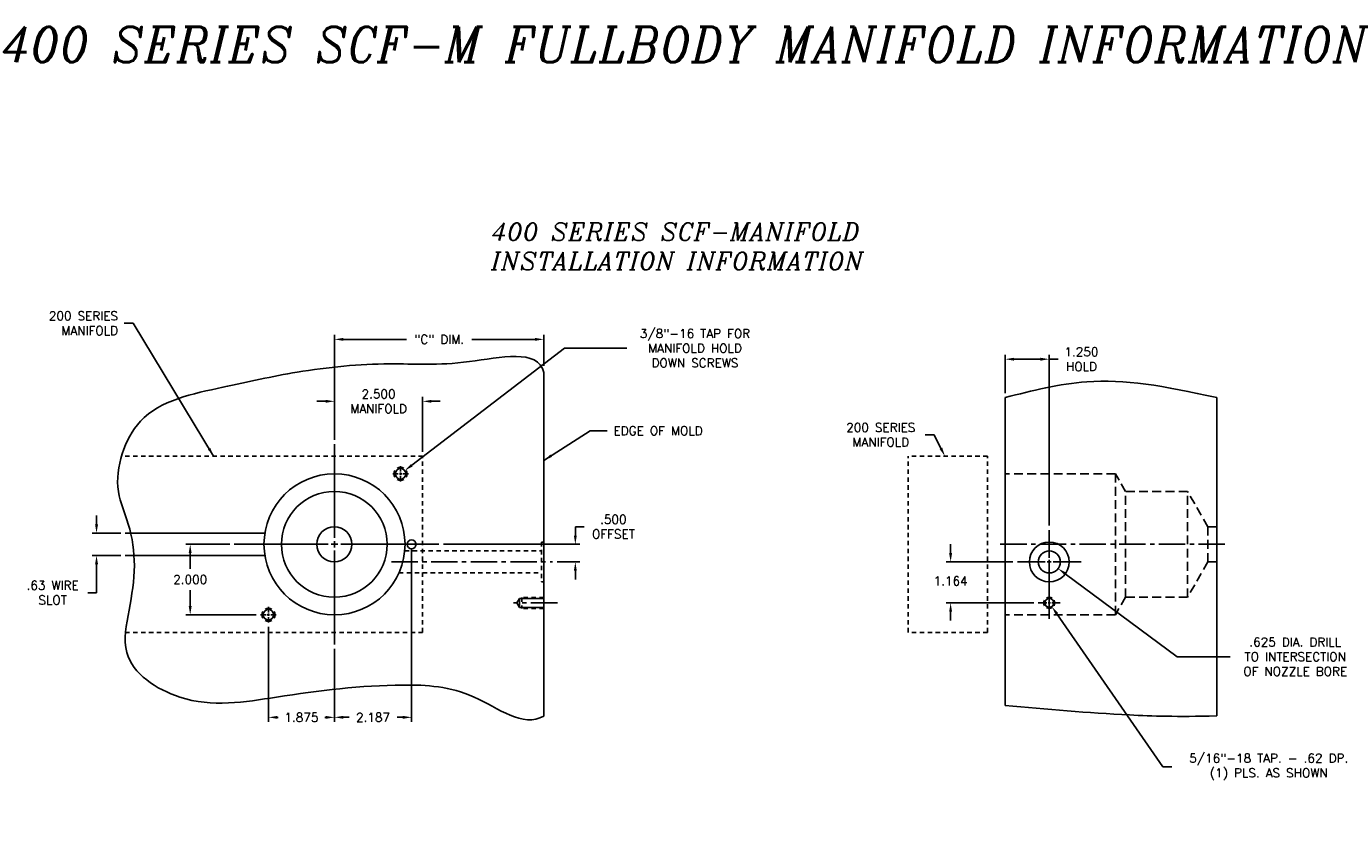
# Model space of a CAD drawing. Extents: x -53 to 55, y 59 to 100.
# Tile 3 of 4: x -21 to 17, y 77 to 100. Entities that reach past the tile are written whole.
import ezdxf

# ---------------------------------------------------------------- set-up
doc = ezdxf.new("R2010")
doc.units = 0
doc.header["$MEASUREMENT"] = 0
for name, pattern in [('CENTER2', [1.125, 0.75, -0.125, 0.125, -0.125]), ('HIDDEN', [0.375, 0.25, -0.125]), ('HIDDEN2', [0.1875, 0.125, -0.0625])]:
    doc.linetypes.add(name, pattern=pattern)
doc.layers.get('DEFPOINTS').update_dxf_attribs({"linetype": 'CONTINUOUS'})
for name, color, linetype in [('BORE_HIDDEN', 1, 'HIDDEN'), ('DIM_OSCO', 4, 'CONTINUOUS'), ('DIMENSIONS', 4, 'CONTINUOUS'), ('DSCV_BORE_CENTER', 22, 'CENTER2'), ('DSCV_BORE_SOLID', 1, 'CONTINUOUS'), ('DSCV_BORE_TAPS_SOLID', 1, 'CONTINUOUS'), ('MA_SHAPE_HIDDEN', 6, 'HIDDEN2'), ('NP_SHAPE_SOLID', 6, 'CONTINUOUS'), ('SCV200_BORE_CENTER', 22, 'CENTER2'), ('SCV200_BORE_HIDDEN', 10, 'HIDDEN2'), ('SCV200_BORE_SOLID', 1, 'CONTINUOUS'), ('TAP', 1, 'CONTINUOUS'), ('TAP_HIDDEN', 1, 'HIDDEN2')]:
    doc.layers.add(name, color=color, linetype=linetype)
doc.styles.add('ITALIC', font='italic.shx')
doc.styles.add('ROMANS', font='romans.shx')
doc.dimstyles.new('CATALOG', dxfattribs={"dimscale": 2, "dimtxt": 0.125, "dimasz": 0.125, "dimexe": 0.0625, "dimexo": 0.0625, "dimgap": 0.09, "dimtad": 0, "dimtih": 1, "dimtoh": 1, "dimdec": 3, "dimzin": 4, "dimdsep": 46, "dimtxsty": 'ROMANS', "dimcen": 0, "dimclrd": 256, "dimclre": 256, "dimclrt": 256, "dimadec": 0, "dimazin": 0, "dimtfac": 0.7, "dimtdec": 3, "dimtofl": 0, "dimtmove": 0, "dimatfit": 3, "dimfxl": 0, "dimtolj": 1, "dimtzin": 4, "dimlwd": -1, "dimlwe": -1, "dimarcsym": 0})

# ---------------------------------------------------------------- blocks, each defined once
blk = doc.blocks.new('*D23')
at = {"layer": 'DEFPOINTS', "color": 0}
for p in [(8.098, 90.621), (6.848, 89.533), (8.098, 85.771)]:
    blk.add_point(p, dxfattribs=at)
at = {"layer": 'DIMENSIONS'}
for p, q in [((6.848, 89.658), (6.848, 90.746)), ((7.098, 90.621), (7.848, 90.621)), ((8.098, 85.896), (8.098, 90.746)), ((8.098, 90.621), (8.348, 90.621))]:
    blk.add_line(p, q, dxfattribs=at)
for points in [[(7.098, 90.662), (7.098, 90.579), (6.848, 90.621)], [(7.848, 90.662), (7.848, 90.579), (8.098, 90.621)]]:
    blk.add_solid(points, dxfattribs=at)
at = {"layer": 'DIMENSIONS', "insert": (9.01, 90.621), "char_height": 0.25, "attachment_point": 5, "style": 'ROMANS'}
blk.add_mtext('\\A1;1.250 \\PHOLD', dxfattribs=at)
blk = doc.blocks.new('*D33')
at = {"layer": 'DEFPOINTS', "color": 0}
for p in [(8.098, 83.702), (8.169, 83.6)]:
    blk.add_point(p, dxfattribs=at)
at = {"layer": 'DIMENSIONS'}
for p, q in [((11.32, 79.046), (8.311, 83.394)), ((11.57, 79.046), (11.32, 79.046))]:
    blk.add_line(p, q, dxfattribs=at)
blk.add_solid([(8.345, 83.418), (8.277, 83.37), (8.169, 83.6)], dxfattribs=at)
at = {"layer": 'DIMENSIONS', "insert": (14.322, 79.046), "char_height": 0.25, "attachment_point": 5, "style": 'ROMANS'}
blk.add_mtext('\\A1;5/16"-18 TAP. - .62 DP.\\P(1) PLS. AS SHOWN', dxfattribs=at)
blk = doc.blocks.new('*D34')
at = {"layer": 'DEFPOINTS', "color": 0}
for p in [(8.098, 84.866), (8.349, 84.68)]:
    blk.add_point(p, dxfattribs=at)
at = {"layer": 'DIMENSIONS'}
for p, q in [((11.727, 82.175), (8.549, 84.531)), ((13.227, 82.175), (11.727, 82.175))]:
    blk.add_line(p, q, dxfattribs=at)
blk.add_solid([(8.574, 84.565), (8.525, 84.498), (8.349, 84.68)], dxfattribs=at)
at = {"layer": 'DIMENSIONS', "insert": (15.074, 82.175), "char_height": 0.25, "attachment_point": 5, "style": 'ROMANS'}
blk.add_mtext('\\A1;.625 DIA. DRILL\\PTO INTERSECTION\\POF NOZZLE BORE', dxfattribs=at)
blk = doc.blocks.new('*D35')
at = {"layer": 'DEFPOINTS', "color": 0}
for p in [(-9.215, 85.366), (-5.347, 85.366), (-5.991, 84.866)]:
    blk.add_point(p, dxfattribs=at)
at = {"layer": 'DIMENSIONS'}
for p, q in [((-5.347, 85.616), (-5.347, 85.866)), ((-5.347, 85.866), (-5.097, 85.866)), ((-9.09, 85.366), (-5.222, 85.366)), ((-5.866, 84.866), (-5.222, 84.866)), ((-5.347, 84.616), (-5.347, 84.366))]:
    blk.add_line(p, q, dxfattribs=at)
for points in [[(-5.388, 85.616), (-5.305, 85.616), (-5.347, 85.366)], [(-5.388, 84.616), (-5.305, 84.616), (-5.347, 84.866)]]:
    blk.add_solid(points, dxfattribs=at)
at = {"layer": 'DIMENSIONS', "insert": (-4.268, 85.866), "char_height": 0.25, "attachment_point": 5, "style": 'ROMANS'}
blk.add_mtext('\\A1;.500 \\POFFSET', dxfattribs=at)
blk = doc.blocks.new('*D36')
at = {"layer": 'DEFPOINTS', "color": 0}
for p in [(5.105, 87.929), (5.137, 87.866)]:
    blk.add_point(p, dxfattribs=at)
at = {"layer": 'DIMENSIONS'}
for p, q in [((4.581, 88.475), (4.831, 88.475)), ((4.831, 88.475), (5.025, 88.09))]:
    blk.add_line(p, q, dxfattribs=at)
blk.add_solid([(5.062, 88.108), (4.987, 88.071), (5.137, 87.866)], dxfattribs=at)
at = {"layer": 'DIMENSIONS', "insert": (3.317, 88.475), "char_height": 0.25, "attachment_point": 5, "style": 'ROMANS'}
blk.add_mtext('\\A1;200 SERIES\\PMANIFOLD', dxfattribs=at)
blk = doc.blocks.new('*D37')
at = {"layer": 'DEFPOINTS', "color": 0}
for p in [(-10.304, 87.366), (-10.185, 87.458)]:
    blk.add_point(p, dxfattribs=at)
at = {"layer": 'DIMENSIONS'}
for p, q in [((-5.653, 90.932), (-9.987, 87.61)), ((-3.883, 90.932), (-5.653, 90.932))]:
    blk.add_line(p, q, dxfattribs=at)
blk.add_solid([(-10.012, 87.643), (-9.961, 87.577), (-10.185, 87.458)], dxfattribs=at)
at = {"layer": 'DIMENSIONS', "insert": (-1.953, 90.932), "char_height": 0.25, "attachment_point": 5, "style": 'ROMANS'}
blk.add_mtext('\\A1;3/8"-16 TAP FOR\\PMANIFOLD HOLD\\PDOWN SCREWS', dxfattribs=at)
blk = doc.blocks.new('*D38')
at = {"layer": 'DEFPOINTS', "color": 0}
for p in [(-6.241, 91.183), (-6.241, 90.304), (-12.179, 88.21)]:
    blk.add_point(p, dxfattribs=at)
at = {"layer": 'DIMENSIONS'}
for p, q in [((-12.179, 88.335), (-12.179, 91.308)), ((-11.929, 91.183), (-10.134, 91.183)), ((-6.491, 91.183), (-8.286, 91.183)), ((-6.241, 90.429), (-6.241, 91.308))]:
    blk.add_line(p, q, dxfattribs=at)
for points in [[(-11.929, 91.225), (-11.929, 91.142), (-12.179, 91.183)], [(-6.491, 91.225), (-6.491, 91.142), (-6.241, 91.183)]]:
    blk.add_solid(points, dxfattribs=at)
at = {"layer": 'DIMENSIONS', "insert": (-9.21, 91.183), "char_height": 0.25, "attachment_point": 5, "style": 'ROMANS'}
blk.add_mtext('\\A1;"C" DIM.', dxfattribs=at)
blk = doc.blocks.new('*D39')
at = {"layer": 'DEFPOINTS', "color": 0}
for p in [(-9.679, 89.425), (-12.179, 88.21), (-9.679, 87.866)]:
    blk.add_point(p, dxfattribs=at)
at = {"layer": 'DIMENSIONS'}
for p, q in [((-12.179, 88.335), (-12.179, 89.55)), ((-9.679, 87.991), (-9.679, 89.55)), ((-12.429, 89.425), (-12.679, 89.425)), ((-9.429, 89.425), (-9.179, 89.425))]:
    blk.add_line(p, q, dxfattribs=at)
for points in [[(-12.429, 89.467), (-12.429, 89.384), (-12.179, 89.425)], [(-9.429, 89.467), (-9.429, 89.384), (-9.679, 89.425)]]:
    blk.add_solid(points, dxfattribs=at)
at = {"layer": 'DIMENSIONS', "insert": (-10.929, 89.425), "char_height": 0.25, "attachment_point": 5, "style": 'ROMANS'}
blk.add_mtext('\\A1;2.500 \\PMANIFOLD', dxfattribs=at)
blk = doc.blocks.new('*D40')
at = {"layer": 'DEFPOINTS', "color": 0}
for p in [(-16.272, 85.366), (-15.023, 85.366), (-14.274, 83.366)]:
    blk.add_point(p, dxfattribs=at)
at = {"layer": 'DIMENSIONS'}
for p, q in [((-15.148, 85.366), (-16.397, 85.366)), ((-16.272, 85.116), (-16.272, 84.671)), ((-16.272, 83.616), (-16.272, 84.061)), ((-14.399, 83.366), (-16.397, 83.366))]:
    blk.add_line(p, q, dxfattribs=at)
for points in [[(-16.314, 85.116), (-16.231, 85.116), (-16.272, 85.366)], [(-16.314, 83.616), (-16.231, 83.616), (-16.272, 83.366)]]:
    blk.add_solid(points, dxfattribs=at)
at = {"layer": 'DIMENSIONS', "insert": (-16.272, 84.366), "char_height": 0.25, "attachment_point": 5, "style": 'ROMANS'}
blk.add_mtext('\\A1;2.000 ', dxfattribs=at)
blk = doc.blocks.new('*D41')
at = {"layer": 'DEFPOINTS', "color": 0}
for p in [(-18.116, 85.681), (-18.929, 85.051), (-18.116, 85.051)]:
    blk.add_point(p, dxfattribs=at)
at = {"layer": 'DIMENSIONS'}
for p, q in [((-18.929, 85.931), (-18.929, 86.181)), ((-18.241, 85.681), (-19.054, 85.681)), ((-18.241, 85.051), (-19.054, 85.051)), ((-18.929, 84.801), (-18.929, 83.993)), ((-18.929, 83.993), (-19.179, 83.993))]:
    blk.add_line(p, q, dxfattribs=at)
for points in [[(-18.971, 85.931), (-18.887, 85.931), (-18.929, 85.681)], [(-18.971, 84.801), (-18.887, 84.801), (-18.929, 85.051)]]:
    blk.add_solid(points, dxfattribs=at)
at = {"layer": 'DIMENSIONS', "insert": (-20.175, 83.993), "char_height": 0.25, "attachment_point": 5, "style": 'ROMANS'}
blk.add_mtext('\\A1;.63 WIRE\\PSLOT', dxfattribs=at)
blk = doc.blocks.new('*D51')
at = {"layer": 'DEFPOINTS', "color": 0}
for p in [(-14.053, 83.145), (-12.179, 82.522), (-12.179, 80.455)]:
    blk.add_point(p, dxfattribs=at)
at = {"layer": 'DIMENSIONS'}
for p, q in [((-14.053, 83.02), (-14.053, 80.33)), ((-12.179, 82.397), (-12.179, 80.33)), ((-13.803, 80.455), (-13.778, 80.455)), ((-12.429, 80.455), (-12.454, 80.455))]:
    blk.add_line(p, q, dxfattribs=at)
for points in [[(-13.803, 80.497), (-13.803, 80.413), (-14.053, 80.455)], [(-12.429, 80.497), (-12.429, 80.413), (-12.179, 80.455)]]:
    blk.add_solid(points, dxfattribs=at)
at = {"layer": 'DIMENSIONS', "insert": (-13.116, 80.455), "char_height": 0.25, "attachment_point": 5, "style": 'ROMANS'}
blk.add_mtext('\\A1;1.875 ', dxfattribs=at)
blk = doc.blocks.new('*D52')
at = {"layer": 'DEFPOINTS', "color": 0}
for p in [(-9.992, 85.366), (-12.179, 82.522), (-9.992, 80.456)]:
    blk.add_point(p, dxfattribs=at)
at = {"layer": 'DIMENSIONS'}
for p, q in [((-9.992, 85.241), (-9.992, 80.331)), ((-12.179, 82.397), (-12.179, 80.331)), ((-11.929, 80.456), (-11.765, 80.456)), ((-10.242, 80.456), (-10.405, 80.456))]:
    blk.add_line(p, q, dxfattribs=at)
for points in [[(-11.929, 80.498), (-11.929, 80.414), (-12.179, 80.456)], [(-10.242, 80.498), (-10.242, 80.414), (-9.992, 80.456)]]:
    blk.add_solid(points, dxfattribs=at)
at = {"layer": 'DIMENSIONS', "insert": (-11.085, 80.456), "char_height": 0.25, "attachment_point": 5, "style": 'ROMANS'}
blk.add_mtext('\\A1;2.187 ', dxfattribs=at)
blk = doc.blocks.new('*D53')
at = {"layer": 'DEFPOINTS', "color": 0}
for p in [(7.193, 84.866), (5.299, 83.702), (7.786, 83.702)]:
    blk.add_point(p, dxfattribs=at)
at = {"layer": 'DIMENSIONS'}
for p, q in [((5.299, 85.116), (5.299, 85.366)), ((7.068, 84.866), (5.174, 84.866)), ((7.661, 83.702), (5.174, 83.702)), ((5.299, 83.452), (5.299, 83.202))]:
    blk.add_line(p, q, dxfattribs=at)
for points in [[(5.257, 85.116), (5.34, 85.116), (5.299, 84.866)], [(5.257, 83.452), (5.34, 83.452), (5.299, 83.702)]]:
    blk.add_solid(points, dxfattribs=at)
at = {"layer": 'DIMENSIONS', "insert": (5.299, 84.324), "char_height": 0.25, "attachment_point": 5, "style": 'ROMANS'}
blk.add_mtext('\\A1;1.164 ', dxfattribs=at)

msp = doc.modelspace()

# ---------------------------------------------------------------- linework, layer by layer
at = {"layer": 'BORE_HIDDEN'}
for p, q in [((9.97256, 87.36927), (6.84755, 87.36927)), ((9.97255, 83.36927), (9.97256, 87.36927)), ((10.26289, 86.8664), (9.97256, 87.36927)), ((10.26289, 83.8664), (10.26289, 86.8664)), ((12.02035, 86.8664), (10.26289, 86.8664)), ((12.59755, 85.86665), (12.02035, 86.8664)), ((12.02035, 83.8664), (12.02035, 86.8664)), ((12.84755, 85.86665), (12.59755, 85.86665)), ((12.59755, 84.86615), (12.59755, 85.86665)), ((12.59755, 84.86615), (12.02035, 83.8664)), ((12.84755, 84.86615), (12.59755, 84.86615)), ((10.25957, 83.8664), (9.97256, 83.36927)), ((12.02035, 83.8664), (10.26289, 83.8664)), ((9.97255, 83.36927), (6.84755, 83.36927))]:
    msp.add_line(p, q, dxfattribs=at)
at = {"layer": 'DIMENSIONS'}
for p, q in [((-12.17873, 85.5464), (-12.17873, 88.2104)), ((-12.35873, 85.3664), (-15.02273, 85.3664)), ((-12.26873, 85.3664), (-12.08873, 85.3664)), ((-12.17873, 85.2764), (-12.17873, 85.4564)), ((-11.99873, 85.3664), (-9.21481, 85.3664)), ((-12.17873, 85.1864), (-12.17873, 82.5224))]:
    msp.add_line(p, q, dxfattribs=at)
at = {"layer": 'DSCV_BORE_CENTER'}
msp.add_line((13.0809, 85.3664), (6.59755, 85.3664), dxfattribs=at)
at = {"layer": 'DSCV_BORE_SOLID'}
for p, q in [((8.09755, 84.9804), (8.09755, 85.7709)), ((7.98355, 84.8664), (7.19305, 84.8664)), ((8.15455, 84.8664), (8.04055, 84.8664)), ((8.09755, 84.9234), (8.09755, 84.8094)), ((8.09755, 84.8664), (8.09755, 83.2529)), ((8.09755, 84.7524), (8.09755, 83.9619)), ((8.21155, 84.8664), (9.00205, 84.8664)), ((8.02642, 83.7024), (7.78555, 83.7024)), ((8.13312, 83.7024), (8.06199, 83.7024)), ((8.09755, 83.73797), (8.09755, 83.66683)), ((8.09755, 83.63126), (8.09755, 83.3904)), ((8.16869, 83.7024), (8.40955, 83.7024))]:
    msp.add_line(p, q, dxfattribs=at)
for centre, radius in [((8.09755, 84.8664), 0.565), ((8.09755, 84.8664), 0.3125), ((8.09755, 83.7024), 0.1248)]:
    msp.add_circle(centre, radius, dxfattribs=at)
for start, end in [(60.000002, 120.000003), (149.999997, 209.999999), (240.000007, 299.999995), (329.999934, 29.999922)]:
    msp.add_arc((8.09755, 83.7024), 0.156, start, end, dxfattribs=at)
at = {"layer": 'DSCV_BORE_TAPS_SOLID'}
for p, q in [((-10.30423, 87.4339), (-10.30423, 87.58765)), ((-10.37173, 87.3664), (-10.52548, 87.3664)), ((-10.27048, 87.3664), (-10.33798, 87.3664)), ((-10.30423, 87.40015), (-10.30423, 87.33265)), ((-10.30423, 87.2989), (-10.30423, 87.14515)), ((-10.23673, 87.3664), (-10.08298, 87.3664)), ((-14.05323, 83.4339), (-14.05323, 83.58765)), ((-14.12073, 83.3664), (-14.27448, 83.3664)), ((-14.08698, 83.3664), (-14.01948, 83.3664)), ((-14.05323, 83.33265), (-14.05323, 83.40015)), ((-14.05323, 83.2989), (-14.05323, 83.14515)), ((-13.98573, 83.3664), (-13.83198, 83.3664))]:
    msp.add_line(p, q, dxfattribs=at)
for centre, radius in [((-10.30423, 87.3664), 0.15), ((-9.99173, 85.3664), 0.125), ((-14.05323, 83.3664), 0.15)]:
    msp.add_circle(centre, radius, dxfattribs=at)
for centre, start, end in [((-10.30423, 87.3664), 149.999934, 209.999922), ((-10.30423, 87.3664), 60.000007, 119.999995), ((-10.30423, 87.3664), 240.000002, 300.000003), ((-10.30423, 87.3664), 329.999997, 29.999999), ((-14.05323, 83.3664), 149.999997, 209.999999), ((-14.05323, 83.3664), 60.000002, 120.000003), ((-14.05323, 83.3664), 329.999934, 29.999922), ((-14.05323, 83.3664), 240.000007, 299.999995)]:
    msp.add_arc(centre, 0.1875, start, end, dxfattribs=at)
at = {"layer": 'MA_SHAPE_HIDDEN'}
for p, q in [((-18.11623, 87.8664), (-9.67873, 87.8664)), ((-9.67873, 82.8664), (-9.67873, 87.8664)), ((4.09755, 82.8664), (4.09755, 87.8664)), ((6.34755, 87.8664), (4.09755, 87.8664)), ((6.34755, 82.8664), (6.34755, 87.8664)), ((-18.11623, 82.8664), (-9.67873, 82.8664)), ((6.34755, 82.8664), (4.09755, 82.8664))]:
    msp.add_line(p, q, dxfattribs=at)
at = {"layer": 'NP_SHAPE_SOLID'}
for p, q in [((-6.24123, 90.2414), (-6.24123, 80.4914)), ((6.84755, 80.78717), (6.84755, 89.53342)), ((12.84755, 80.49625), (12.84755, 89.53172))]:
    msp.add_line(p, q, dxfattribs=at)
at = {"layer": 'NP_SHAPE_SOLID', "start_tangent": (-0.21531446, 0.97654477), "end_tangent": (0.86711587, 0.49810648)}
msp.add_spline([(-6.24123, 90.2414), (-8.34729, 90.55264), (-10.62268, 90.4883), (-13.24152, 90.25238), (-15.34519, 89.82342), (-17.68497, 88.85827), (-18.20015, 87.93601), (-18.30748, 86.86362), (-18.02843, 85.94137), (-17.8567, 84.76174), (-18.00696, 83.49632), (-18.07136, 82.29525), (-16.56874, 81.02983), (-13.8211, 81.02983), (-10.23629, 81.37299), (-8.2185, 81.02983), (-6.24123, 80.4914)], degree=3, dxfattribs=at)
at = {"layer": 'NP_SHAPE_SOLID'}
for points, knots in [([(6.84755, 89.53342), (7.61362, 89.72872), (9.42567, 90.19067), (11.32099, 89.87127), (12.84755, 89.53172)], [0, 0, 0, 0, 2.3557209, 5.57224888, 5.57224888, 5.57224888, 5.57224888]), ([(12.84755, 80.49625), (11.69183, 80.46758), (9.84371, 80.52693), (8.01942, 80.68539), (6.84755, 80.78717)], [2.79467798, 2.79467798, 2.79467798, 2.79467798, 4.76297284, 8.29829261, 8.29829261, 8.29829261, 8.29829261])]:
    msp.add_open_spline(points, degree=3, knots=knots, dxfattribs=at)
at = {"layer": 'SCV200_BORE_CENTER'}
msp.add_line((-10.56408, 84.8664), (-5.99123, 84.8664), dxfattribs=at)
at = {"layer": 'SCV200_BORE_HIDDEN'}
for p, q in [((-6.31123, 85.4314), (-6.24123, 85.4314)), ((-6.31123, 85.4314), (-6.31123, 84.3014)), ((-10.18754, 85.1789), (-6.31123, 85.1789)), ((-10.35121, 84.5539), (-6.31123, 84.5539)), ((-6.31123, 84.3014), (-6.24123, 84.3014))]:
    msp.add_line(p, q, dxfattribs=at)
at = {"layer": 'SCV200_BORE_SOLID'}
for p, q in [((-18.11623, 85.6814), (-14.14326, 85.6814)), ((-18.11623, 85.0514), (-14.14326, 85.0514))]:
    msp.add_line(p, q, dxfattribs=at)
for centre, radius in [((-12.17873, 85.3664), 2), ((-12.18265, 85.3664), 1.5), ((-12.18265, 85.3664), 0.50025)]:
    msp.add_circle(centre, radius, dxfattribs=at)
at = {"layer": 'TAP'}
for p, q in [((-6.92873, 83.8329), (-7.00408, 83.7024)), ((-6.24123, 83.8329), (-6.92873, 83.8329)), ((-6.92873, 83.8329), (-6.92873, 83.5719)), ((-6.92873, 83.5719), (-7.00408, 83.7024)), ((-6.24123, 83.5719), (-6.92873, 83.5719))]:
    msp.add_line(p, q, dxfattribs=at)
at = {"layer": 'TAP', "linetype": 'CENTER2'}
msp.add_line((-5.85675, 83.7024), (-7.1002, 83.7024), dxfattribs=at)
at = {"layer": 'TAP_HIDDEN'}
for p, q in [((-6.24123, 83.85865), (-6.86623, 83.85865)), ((-6.86623, 83.85865), (-6.86623, 83.54615)), ((-6.24123, 83.54615), (-6.86623, 83.54615))]:
    msp.add_line(p, q, dxfattribs=at)

# ---------------------------------------------------------------- texts
at = {"layer": 'DIM_OSCO', "insert": (-4.26243, 88.71335), "char_height": 0.25, "attachment_point": 1, "style": 'ROMANS'}
msp.add_mtext('EDGE OF MOLD', dxfattribs=at)
at = {"layer": 'DIMENSIONS', "style": 'ITALIC'}
for s, insert, char_height, width, attachment_point in [('400 SERIES SCF-M FULLBODY MANIFOLD INFORMATION', (-3.42365, 100.04985), 1, 49.2273, 2), ('400 SERIES SCF-MANIFOLD\\PINSTALLATION INFORMATION', (-7.73056, 94.48776), 0.5, 35.1429, 1)]:
    msp.add_mtext(s, dxfattribs=dict(at, insert=insert, char_height=char_height, width=width, attachment_point=attachment_point))
at = {"layer": 'DIMENSIONS', "insert": (-18.32044, 91.64068), "char_height": 0.25, "attachment_point": 6, "style": 'ROMANS'}
msp.add_mtext('200 SERIES\\PMANIFOLD', dxfattribs=at)

# ---------------------------------------------------------------- dimensions: what is measured, and where the dimension line sits
at = {"layer": 'DIMENSIONS'}
for center, mpoint, text, override, picture, middle in [((-10.30423, 87.3664), (-10.18519, 87.45765), '3/8"-16 TAP FOR\\PMANIFOLD HOLD\\PDOWN SCREWS', {"dimpost": ' '}, '*D37', (-1.95295, 90.93161)), ((5.10531, 87.92919), (5.13687, 87.8664), '200 SERIES\\PMANIFOLD', {"dimpost": ' ', "dimlwd": 65535}, '*D36', (3.31744, 88.47534)), ((8.09755, 84.8664), (8.34855, 84.68023), '.625 DIA. DRILL\\PTO INTERSECTION\\POF NOZZLE BORE', {"dimpost": ' '}, '*D34', (15.07378, 82.17451)), ((8.09755, 83.7024), (8.16869, 83.59961), '5/16"-18 TAP. - .62 DP.\\P(1) PLS. AS SHOWN', {"dimpost": ' '}, '*D33', (14.32185, 79.04557))]:
    dim = msp.add_radius_dim(center=center, mpoint=mpoint, text=text, dimstyle='CATALOG', override=override, dxfattribs=at)
    dim.commit()
    dim.dimension.update_dxf_attribs({"geometry": picture, "text_midpoint": middle, "dimtype": 164})
for base, p2, text, picture, middle in [((-6.24123, 91.18324), (-6.24123, 90.3039), '"C" DIM.', '*D38', (-9.20998, 91.18324)), ((-9.67873, 89.42545), (-9.67873, 87.8664), '<>\\PMANIFOLD', '*D39', (-10.92873, 89.42545))]:
    dim = msp.add_linear_dim(base=base, p1=(-12.17873, 88.2104), p2=p2, text=text, dimstyle='CATALOG', override={"dimpost": ' '}, dxfattribs=at)
    dim.commit()
    dim.dimension.update_dxf_attribs({"geometry": picture, "text_midpoint": middle})
dim = msp.add_linear_dim(base=(8.09755, 90.62071), p1=(6.84755, 89.53342), p2=(8.09755, 85.7709), text='<>\\PHOLD', dimstyle='CATALOG', override={"dimpost": ' '}, dxfattribs=at)
dim.commit()
dim.dimension.update_dxf_attribs({"geometry": '*D23', "text_midpoint": (9.0097, 90.62071), "dimtype": 160})
dim = msp.add_linear_dim(base=(-18.92904, 85.0514), p1=(-18.11623, 85.6814), p2=(-18.11623, 85.0514), angle=90, text='<>WIRE\\PSLOT', dimstyle='CATALOG', override={"dimdec": 2, "dimpost": ' '}, dxfattribs=at)
dim.commit()
dim.dimension.update_dxf_attribs({"geometry": '*D41', "text_midpoint": (-20.17451, 83.99271), "dimtype": 160})
dim = msp.add_linear_dim(base=(-5.34668, 85.3664), p1=(-5.99123, 84.8664), p2=(-9.21481, 85.3664), angle=90, text='<>\\POFFSET', dimstyle='CATALOG', override={"dimpost": ' '}, dxfattribs=at)
dim.commit()
dim.dimension.update_dxf_attribs({"geometry": '*D35', "text_midpoint": (-4.26787, 85.8664)})
dim = msp.add_linear_dim(base=(-16.27231, 85.3664), p1=(-14.27448, 83.3664), p2=(-15.02273, 85.3664), angle=90, dimstyle='CATALOG', override={"dimpost": ' '}, dxfattribs=at)
dim.commit()
dim.dimension.update_dxf_attribs({"geometry": '*D40', "text_midpoint": (-16.27231, 84.3664)})
for base, p1, p2, picture, middle in [((-9.99173, 80.45607), (-12.17873, 82.5224), (-9.99173, 85.3664), '*D52', (-11.08523, 80.45607)), ((-12.1787328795, 80.4549947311), (-14.0532328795, 83.1451470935), (-12.1787328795, 82.5223966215), '*D51', (-13.1159828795, 80.4549947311))]:
    dim = msp.add_linear_dim(base=base, p1=p1, p2=p2, dimstyle='CATALOG', override={"dimpost": ' '}, dxfattribs=at)
    dim.commit()
    dim.dimension.update_dxf_attribs({"geometry": picture, "text_midpoint": middle, "dimtype": 160})
dim = msp.add_linear_dim(base=(5.29862, 83.7024), p1=(7.19305, 84.8664), p2=(7.78555, 83.7024), angle=90, dimstyle='CATALOG', override={"dimpost": ' '}, dxfattribs=at)
dim.commit()
dim.dimension.update_dxf_attribs({"geometry": '*D53', "text_midpoint": (5.29862, 84.32354), "dimtype": 160})

# ---------------------------------------------------------------- leaders
at = {"layer": 'DIM_OSCO', "annotation_type": 0, "has_hookline": 1, "hookline_direction": 0, "text_width": 2.84524}
msp.add_leader([(-6.24038, 87.74627), (-4.92938, 88.58835), (-4.44243, 88.58835)], dimstyle='CATALOG', override={"dimgap": 0.09, "dimtad": 0}, dxfattribs=at)
at = {"layer": 'DIMENSIONS', "annotation_type": 0, "has_hookline": 1, "hookline_direction": 1, "text_width": 2.16667}
msp.add_leader([(-15.60752, 87.8664), (-17.89044, 91.64068), (-18.14044, 91.64068)], dimstyle='CATALOG', dxfattribs=at)

doc.saveas('drawing.dxf')
